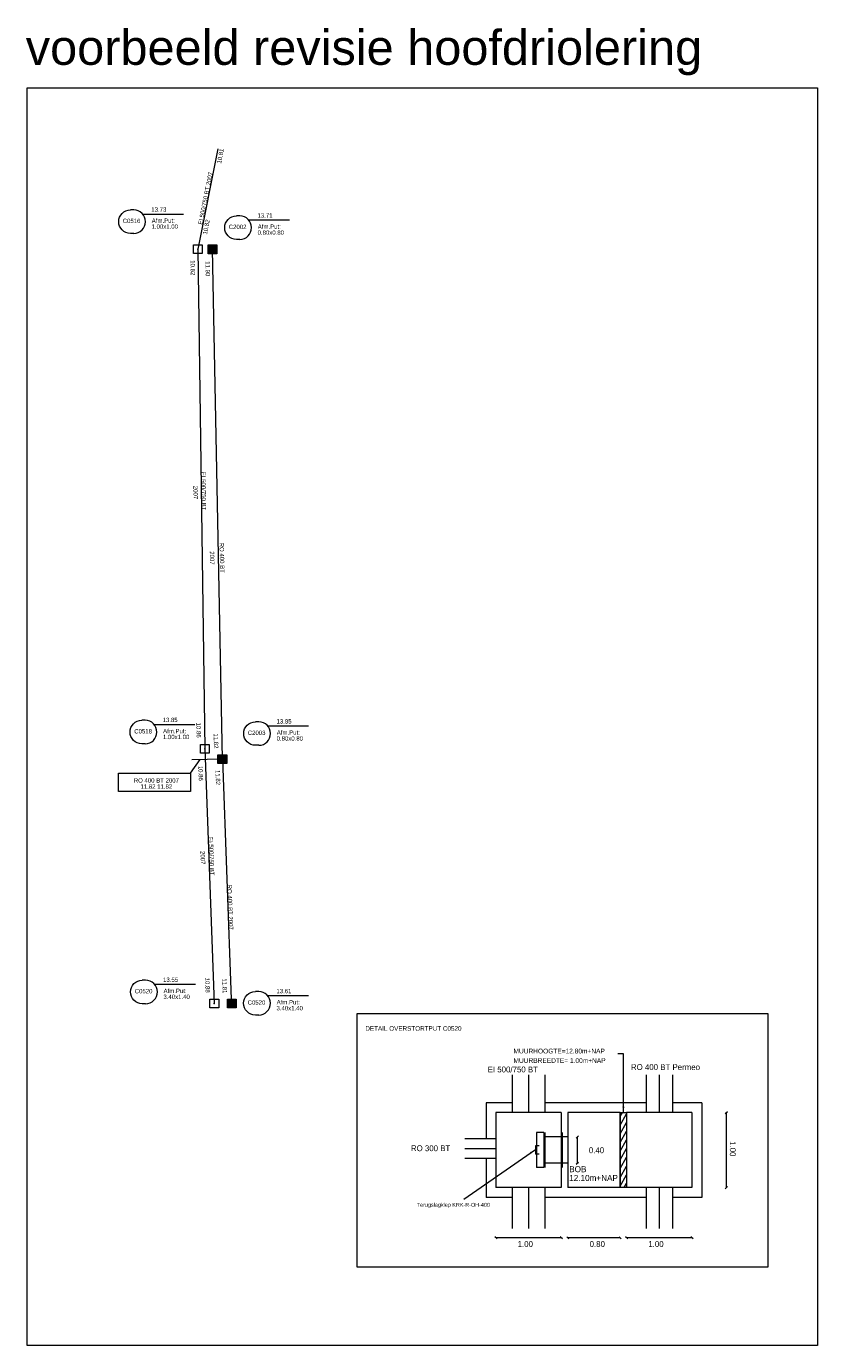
# Model space of a CAD drawing. Header units: metres. Extents: x 134035 to 140154, y 395174 to 396296.
# Tile 9 of 24: x 134699 to 134790, y 396145 to 396296. Entities that reach past the tile are written whole.
import ezdxf
from ezdxf.enums import TextEntityAlignment as Align

# ---------------------------------------------------------------- set-up
doc = ezdxf.new("R2010")
doc.units = ezdxf.units.M
doc.header["$MEASUREMENT"] = 0
doc.linetypes.add('DGN Style 3', pattern=[313.361748, 223.82982, -89.531928])
doc.linetypes.add('DGN Style 4', pattern=[358.351542, 179.063856, -89.531928, 0.22383, -89.531928])
for name, color, linetype, lineweight in [('Br-elem-constructie lijnen', 7, 'Continuous', 0), ('Br-put-dwa', 30, 'Continuous', 13), ('Br-put-rwa', 4, 'Continuous', 13), ('Br-streng-dwa', 30, 'DGN Style 3', 13), ('Br-streng-rwa', 4, 'Continuous', 13), ('Br-text-commentaarteksten', 7, 'Continuous', 0), ('Br-text-putlabel-dwa', 30, 'Continuous', 13), ('Br-text-putlabel-rwa', 4, 'Continuous', 13), ('Br-text-strenglabel dwa', 30, 'Continuous', 13), ('Br-text-strenglabel rwa', 4, 'Continuous', 13)]:
    doc.layers.add(name, color=color, linetype=linetype, lineweight=lineweight)
doc.styles.add('1.5mm', font='Arial.ttf', dxfattribs={"height": 0.0015})
doc.styles.add('Basisstijl', font='Arial.ttf', dxfattribs={"height": 0.001})
doc.styles.add('Style-ENGINEERING', font='ENGINEERING.shx')

# ---------------------------------------------------------------- blocks, each defined once
blk = doc.blocks.new('Br0-tekst-geg11')
at = {"layer": 'Br-text-putlabel-dwa', "color": 30}
for p, q in [((0.26, 1.28), (-0.12, 1.28)), ((0.26, -1.42), (-0.12, -1.42))]:
    blk.add_line(p, q, dxfattribs=at)
at = {"layer": 'Br-text-putlabel-dwa', "color": 30, "flags": 128}
blk.add_lwpolyline([(1.29, 0.81), (5.98, 0.81)], dxfattribs=at)
at = {"layer": 'Br-text-putlabel-dwa', "color": 30, "extrusion": (0, 0, -1)}
blk.add_arc((0.12, -0.07), 1.35, 270, 90, dxfattribs=at)
at = {"layer": 'Br-text-putlabel-dwa', "color": 30}
blk.add_arc((0.26, -0.07), 1.35, 270, 90, dxfattribs=at)
at = {"layer": 'Br-text-putlabel-dwa', "color": 30, "insert": (3.65, -0.21), "char_height": 0.5, "attachment_point": 8, "line_spacing_factor": 0.6, "style": 'Style-ENGINEERING'}
blk.add_mtext('Afm.Put:\\P', dxfattribs=at)
at = {"layer": 'Br-text-putlabel-dwa', "color": 30, "style": 'Style-ENGINEERING'}
for tag, p in [('Br0-tekst-geg11_4563', (3.13, 1.08)), ('Br0-tekst-geg11_4568', (0.03, -0.23)), ('Br0-tekst-geg11_4565', (3.82, -0.88))]:
    blk.add_attdef(tag, text='', height=0.5, dxfattribs=at).set_placement(p, align=Align.CENTER)
blk = doc.blocks.new('Br0-tekst-geg11_1')
at = {"layer": 'Br-text-putlabel-dwa', "color": 30, "lineweight": 13}
for p, q in [((0.26, 1.28), (-0.12, 1.28)), ((0.26, -1.42), (-0.12, -1.42))]:
    blk.add_line(p, q, dxfattribs=at)
at = {"layer": 'Br-text-putlabel-dwa', "color": 30, "lineweight": 13, "flags": 128}
blk.add_lwpolyline([(1.29, 0.81), (5.98, 0.81)], dxfattribs=at)
at = {"layer": 'Br-text-putlabel-dwa', "color": 30, "lineweight": 13, "extrusion": (0, 0, -1)}
blk.add_arc((0.12, -0.07), 1.35, 270, 90, dxfattribs=at)
at = {"layer": 'Br-text-putlabel-dwa', "color": 30, "lineweight": 13}
blk.add_arc((0.26, -0.07), 1.35, 270, 90, dxfattribs=at)
at = {"layer": 'Br-text-putlabel-dwa', "color": 30, "lineweight": 13, "insert": (3.65, -0.21), "char_height": 0.5, "attachment_point": 8, "line_spacing_factor": 0.6, "style": 'Style-ENGINEERING'}
blk.add_mtext('Afm.Put:\\P', dxfattribs=at)
at = {"layer": 'Br-text-putlabel-dwa', "color": 30, "lineweight": 13, "style": 'Style-ENGINEERING'}
for tag, p in [('Br0-tekst-geg11_1_4631', (3.14, 1.08)), ('Br0-tekst-geg11_1_4636', (0.01, -0.23)), ('Br0-tekst-geg11_1_4633', (3.82, -0.88))]:
    blk.add_attdef(tag, text='', height=0.5, dxfattribs=at).set_placement(p, align=Align.CENTER)
blk = doc.blocks.new('Br0-tekst-geg12')
at = {"layer": 'Br-text-putlabel-rwa', "color": 4}
for p, q in [((0.26, 1.28), (-0.12, 1.28)), ((0.26, -1.42), (-0.12, -1.42))]:
    blk.add_line(p, q, dxfattribs=at)
at = {"layer": 'Br-text-putlabel-rwa', "color": 4, "flags": 128}
blk.add_lwpolyline([(1.29, 0.81), (5.98, 0.81)], dxfattribs=at)
at = {"layer": 'Br-text-putlabel-rwa', "color": 4, "extrusion": (0, 0, -1)}
blk.add_arc((0.12, -0.07), 1.35, 270, 90, dxfattribs=at)
at = {"layer": 'Br-text-putlabel-rwa', "color": 4}
blk.add_arc((0.26, -0.07), 1.35, 270, 90, dxfattribs=at)
at = {"layer": 'Br-text-putlabel-rwa', "color": 4, "insert": (3.65, -0.21), "char_height": 0.5, "attachment_point": 8, "line_spacing_factor": 0.6, "style": 'Style-ENGINEERING'}
blk.add_mtext('Afm.Put:\\P', dxfattribs=at)
at = {"layer": 'Br-text-putlabel-rwa', "color": 4, "style": 'Style-ENGINEERING'}
for tag, p in [('Br0-tekst-geg12_4644', (3.16, 1.08)), ('Br0-tekst-geg12_4649', (0.01, -0.23)), ('Br0-tekst-geg12_4646', (3.82, -0.88))]:
    blk.add_attdef(tag, text='', height=0.5, dxfattribs=at).set_placement(p, align=Align.CENTER)
blk = doc.blocks.new('MTPL1')
at = {"layer": 'Br-text-commentaarteksten', "color": 7, "linetype": 'Continuous', "lineweight": 0}
blk.add_solid([(0, 0), (0.88, 0.16), (0.88, -0.14)], dxfattribs=at)
blk = doc.blocks.new('MAATPL')
at = {"layer": 'Br-elem-constructie lijnen', "linetype": 'Continuous', "lineweight": 0, "extrusion": (0, 0, -1)}
h = blk.add_hatch(color=7, dxfattribs=at)
edge = h.paths.add_edge_path()
edge.add_arc((0, 0), 0.13, 0, 360)
at = {"layer": 'Br-elem-constructie lijnen', "color": 7, "linetype": 'Continuous', "lineweight": 0}
blk.add_line((-0.35, -0.35), (0.33, 0.33), dxfattribs=at)
blk = doc.blocks.new('MAATPL_1')
at = {"layer": 'Br-elem-constructie lijnen', "linetype": 'Continuous', "lineweight": 0, "extrusion": (0, 0, -1)}
h = blk.add_hatch(color=7, dxfattribs=at)
edge = h.paths.add_edge_path()
edge.add_arc((0, 0), 0.13, 0, 360)
at = {"layer": 'Br-elem-constructie lijnen', "color": 7, "linetype": 'Continuous', "lineweight": 0}
blk.add_line((-0.35, -0.35), (0.33, 0.33), dxfattribs=at)
blk = doc.blocks.new('MTPL1_1')
at = {"layer": 'Br-elem-constructie lijnen', "color": 7, "linetype": 'Continuous', "lineweight": 0}
blk.add_solid([(0, 0), (0.88, 0.16), (0.88, -0.14)], dxfattribs=at)
blk = doc.blocks.new('IDWAV')
at = {"layer": 'Br-put-dwa', "flags": 128}
blk.add_lwpolyline([(-0.5, 0.5), (0.5, 0.5), (0.5, -0.5), (-0.5, -0.5), (-0.5, 0.5)], close=True, dxfattribs=at)
at = {"layer": 'Br-put-dwa'}
blk.add_point((0, 0), dxfattribs=at)
blk = doc.blocks.new('IRWAV')
at = {"layer": 'Br-put-rwa'}
for p, q in [((-0.4, -0.5), (-0.4, 0.5)), ((-0.3, -0.5), (-0.3, 0.5)), ((-0.2, -0.5), (-0.2, 0.5)), ((-0.1, -0.5), (-0.1, 0.5)), ((0, 0), (0, 0.5)), ((0, 0), (0, -0.5)), ((0.1, -0.5), (0.1, 0.5)), ((0.2, -0.5), (0.2, 0.5)), ((0.3, -0.5), (0.3, 0.5)), ((0.4, -0.5), (0.4, 0.5))]:
    blk.add_line(p, q, dxfattribs=at)
at = {"layer": 'Br-put-rwa', "flags": 128}
blk.add_lwpolyline([(-0.5, 0.5), (0.5, 0.5), (0.5, -0.5), (-0.5, -0.5), (-0.5, 0.5)], close=True, dxfattribs=at)
at = {"layer": 'Br-put-rwa'}
blk.add_point((0, 0), dxfattribs=at)

msp = doc.modelspace()

# ---------------------------------------------------------------- linework, layer by layer
at = {"layer": 'Br-elem-constructie lijnen'}
msp.add_line((134717.987, 396210.469), (134719.107, 396212.026), dxfattribs=at)
at = {"layer": 'Br-elem-constructie lijnen', "color": 7, "linetype": 'Continuous', "lineweight": 0}
for p, q in [((134754.946, 396175.86), (134754.946, 396171.523)), ((134758.696, 396175.86), (134758.696, 396171.523)), ((134770.321, 396175.86), (134770.321, 396171.523)), ((134773.321, 396175.86), (134773.321, 396171.523)), ((134754.946, 396172.648), (134751.946, 396172.648)), ((134751.946, 396172.648), (134751.946, 396168.528)), ((134770.321, 396172.648), (134758.696, 396172.648)), ((134776.696, 396172.648), (134773.321, 396172.648)), ((134776.696, 396172.648), (134776.696, 396161.773)), ((134753.071, 396171.523), (134753.071, 396162.898)), ((134760.571, 396171.523), (134753.071, 396171.523)), ((134760.571, 396171.523), (134760.571, 396162.898)), ((134761.321, 396171.523), (134761.321, 396162.898)), ((134767.321, 396171.523), (134761.321, 396171.523)), ((134767.321, 396171.523), (134767.321, 396162.898)), ((134768.071, 396171.523), (134768.071, 396162.898)), ((134775.571, 396171.523), (134768.071, 396171.523)), ((134775.571, 396171.523), (134775.571, 396162.898)), ((134779.53, 396162.898), (134779.53, 396171.523)), ((134749.507, 396168.528), (134753.071, 396168.528)), ((134758.571, 396169.211), (134757.721, 396169.211)), ((134757.721, 396169.211), (134757.721, 396165.211)), ((134758.571, 396169.211), (134758.571, 396165.211)), ((134758.671, 396169.211), (134758.671, 396165.211)), ((134761.321, 396168.711), (134758.671, 396168.711)), ((134760.571, 396169.211), (134760.571, 396165.211)), ((134760.671, 396169.211), (134760.671, 396165.211)), ((134762.424, 396165.711), (134762.424, 396168.711)), ((134757.612, 396167.219), (134749.391, 396161.531)), ((134757.612, 396167.694), (134757.612, 396166.743)), ((134758.031, 396167.694), (134757.612, 396167.694)), ((134758.031, 396166.743), (134757.612, 396166.743)), ((134749.507, 396166.278), (134753.071, 396166.278)), ((134751.946, 396166.278), (134751.946, 396161.773)), ((134758.571, 396165.211), (134757.721, 396165.211)), ((134761.321, 396165.711), (134758.671, 396165.711)), ((134760.571, 396162.898), (134753.071, 396162.898)), ((134754.946, 396162.898), (134754.946, 396158.217)), ((134758.696, 396162.898), (134758.696, 396158.217)), ((134767.321, 396162.898), (134761.321, 396162.898)), ((134775.571, 396162.898), (134768.071, 396162.898)), ((134770.321, 396162.898), (134770.321, 396158.217)), ((134773.321, 396162.898), (134773.321, 396158.217)), ((134754.946, 396161.773), (134751.946, 396161.773)), ((134770.321, 396161.773), (134758.696, 396161.773)), ((134776.696, 396161.773), (134773.321, 396161.773)), ((134760.571, 396157.132), (134753.071, 396157.132)), ((134767.321, 396157.132), (134761.321, 396157.132)), ((134775.571, 396157.132), (134768.071, 396157.132))]:
    msp.add_line(p, q, dxfattribs=at)
at = {"layer": 'Br-elem-constructie lijnen', "color": 7, "linetype": 'DGN Style 4', "lineweight": 0}
for p, q in [((134756.821, 396175.86), (134756.821, 396171.523)), ((134771.821, 396175.86), (134771.821, 396171.523)), ((134749.507, 396167.403), (134753.071, 396167.403)), ((134756.821, 396162.898), (134756.821, 396158.217)), ((134771.821, 396162.898), (134771.821, 396158.217))]:
    msp.add_line(p, q, dxfattribs=at)
at = {"layer": 'Br-elem-constructie lijnen', "color": 7, "lineweight": 0}
for p, q in [((134767.321, 396171.078), (134767.577, 396171.523)), ((134767.321, 396170.078), (134768.071, 396171.377)), ((134767.321, 396169.078), (134768.071, 396170.377)), ((134767.321, 396168.078), (134768.071, 396169.377)), ((134767.321, 396167.078), (134768.071, 396168.377)), ((134767.321, 396166.078), (134768.071, 396167.377)), ((134767.321, 396165.078), (134768.071, 396166.377)), ((134767.321, 396164.078), (134768.071, 396165.377)), ((134767.321, 396163.078), (134768.071, 396164.377)), ((134767.794, 396162.898), (134768.071, 396163.377))]:
    msp.add_line(p, q, dxfattribs=at)
at = {"layer": 'Br-elem-constructie lijnen', "flags": 128}
for points in [[(134699.241, 396289.122), (134789.994, 396289.122), (134789.994, 396144.762), (134699.241, 396144.762), (134699.241, 396289.122)], [(134709.74, 396210.469), (134717.987, 396210.469), (134717.987, 396208.365), (134709.74, 396208.365), (134709.74, 396210.469)]]:
    msp.add_lwpolyline(points, close=True, dxfattribs=at)
at = {"layer": 'Br-elem-constructie lijnen', "color": 7, "lineweight": 0, "flags": 128}
for points in [[(134784.312, 396182.86), (134737.084, 396182.86), (134737.084, 396153.822), (134784.312, 396153.822), (134784.312, 396182.86)], [(134767.321, 396171.523), (134768.071, 396171.523), (134768.071, 396162.898), (134767.321, 396162.898), (134767.321, 396171.523)]]:
    msp.add_lwpolyline(points, close=True, dxfattribs=at)
msp.add_lwpolyline([(134767.696, 396171.523), (134767.696, 396178.241), (134767.045, 396178.241)], dxfattribs=at)
at = {"layer": 'Br-streng-dwa', "flags": 128}
for points in [[(134721.146, 396282.139), (134718.846, 396270.611)], [(134718.846, 396270.611), (134719.64, 396213.26)], [(134719.64, 396213.26), (134720.737, 396184.047)]]:
    msp.add_lwpolyline(points, dxfattribs=at)
at = {"layer": 'Br-streng-rwa', "flags": 128}
for points in [[(134721.658, 396212.079), (134720.537, 396270.603)], [(134721.658, 396212.079), (134718.152, 396212.006)], [(134721.658, 396212.079), (134722.686, 396184.548)]]:
    msp.add_lwpolyline(points, dxfattribs=at)

# ---------------------------------------------------------------- block references
at = {"layer": 'Br-elem-constructie lijnen', "color": 7, "linetype": 'Continuous', "lineweight": 0, "extrusion": (0, 0, -1)}
for name, p, xscale, yscale, zscale, rotation in [('MTPL1_1', (-134767.696, 396171.523), 0.7500389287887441, 0.7500389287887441, 0.7500389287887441, 89.53257721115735), ('MAATPL', (-134779.531, 396171.523), 0.375, 0.375, 0.375, 90), ('MAATPL', (-134762.424, 396168.71), 0.375, 0.375, 0.375, 90), ('MAATPL', (-134762.424, 396165.71), 0.375, 0.375, 0.375, 90), ('MAATPL', (-134779.531, 396162.898), 0.375, 0.375, 0.375, 90)]:
    msp.add_blockref(name, p, dxfattribs=dict(at, xscale=xscale, yscale=yscale, zscale=zscale, rotation=rotation))
at = {"layer": 'Br-elem-constructie lijnen', "color": 7, "linetype": 'Continuous', "lineweight": 0, "extrusion": (0, 0, -1), "xscale": 0.375, "yscale": 0.375, "zscale": 0.375}
for p in [(-134753.071, 396157.132), (-134760.565, 396157.132), (-134761.319, 396157.132), (-134767.319, 396157.132), (-134768.071, 396157.132), (-134775.565, 396157.132)]:
    msp.add_blockref('MAATPL_1', p, dxfattribs=at)
at = {"layer": 'Br-put-dwa'}
for p in [(134718.846, 396270.611), (134719.64, 396213.26), (134720.737, 396184.047)]:
    msp.add_blockref('IDWAV', p, dxfattribs=at)
at = {"layer": 'Br-put-rwa'}
for p in [(134720.537, 396270.603), (134721.658, 396212.079), (134722.741, 396184.048)]:
    msp.add_blockref('IRWAV', p, dxfattribs=at)
at = {"layer": 'Br-text-commentaarteksten', "color": 7, "linetype": 'Continuous', "lineweight": 0, "extrusion": (0, 0, -1), "xscale": 0.7500389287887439, "yscale": 0.7500389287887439, "zscale": 0.7500389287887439, "rotation": 328.8191552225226}
msp.add_blockref('MTPL1', (-134757.612, 396167.219), dxfattribs=at)
at = {"layer": 'Br-text-putlabel-dwa', "color": 30, "lineweight": 13}
msp.add_blockref('Br0-tekst-geg11_1', (134711.229, 396273.846), dxfattribs=at).add_auto_attribs({'Br0-tekst-geg11_1_4631': '13.73', 'Br0-tekst-geg11_1_4633': '1.00x1.00', 'Br0-tekst-geg11_1_4636': 'C0516'})
at = {"layer": 'Br-text-putlabel-dwa', "color": 30}
for p, values in [((134712.535, 396215.259), {'Br0-tekst-geg11_4563': '13.85', 'Br0-tekst-geg11_4565': '1.00x1.00', 'Br0-tekst-geg11_4568': 'C0518'}), ((134712.588, 396185.432), {'Br0-tekst-geg11_4563': '13.55', 'Br0-tekst-geg11_4565': '3.40x1.40', 'Br0-tekst-geg11_4568': 'C0520'})]:
    msp.add_blockref('Br0-tekst-geg11', p, dxfattribs=at).add_auto_attribs(values)
at = {"layer": 'Br-text-putlabel-rwa', "color": 4}
for p, values in [((134723.401, 396273.159), {'Br0-tekst-geg12_4644': '13.71', 'Br0-tekst-geg12_4646': '0.80x0.80', 'Br0-tekst-geg12_4649': 'C2002'}), ((134725.584, 396215.092), {'Br0-tekst-geg12_4644': '13.85', 'Br0-tekst-geg12_4646': '0.80x0.80', 'Br0-tekst-geg12_4649': 'C2003'}), ((134725.569, 396184.13), {'Br0-tekst-geg12_4644': '13.61', 'Br0-tekst-geg12_4646': '3.40x1.40', 'Br0-tekst-geg12_4649': 'C0520'})]:
    msp.add_blockref('Br0-tekst-geg12', p, dxfattribs=at).add_auto_attribs(values)

# ---------------------------------------------------------------- texts
at = {"layer": 'Br-text-commentaarteksten', "color": 7, "style": '1.5mm'}
msp.add_text('voorbeeld revisie hoofdriolering', height=4, dxfattribs=at).set_placement((134699.092, 396291.779))
at = {"layer": 'Br-text-commentaarteksten', "color": 7, "linetype": 'Continuous', "lineweight": 0, "style": 'Style-ENGINEERING'}
for s, height, p in [('DETAIL OVERSTORTPUT C0520', 0.525, (134738.077, 396181.432)), ('EI 500/750 BT', 0.675, (134752.118, 396176.797)), ('RO 400 BT Permeo', 0.675, (134768.564, 396177.068)), ('RO 300 BT', 0.675, (134743.307, 396167.758))]:
    msp.add_text(s, height=height, dxfattribs=at).set_placement(p, align=Align.TOP_LEFT)
msp.add_text('1.00', height=0.675, rotation=270, dxfattribs=at).set_placement((134780.594, 396166.476), align=Align.TOP_RIGHT)
for s, height, p in [('0.40', 0.675, (134765.488, 396167.525)), ('Terugslagklep KRK-R-OH-400', 0.45, (134752.377, 396161.149)), ('1.00', 0.675, (134757.312, 396156.76)), ('0.80', 0.675, (134765.576, 396156.76)), ('1.00', 0.675, (134772.312, 396156.76))]:
    msp.add_text(s, height=height, dxfattribs=at).set_placement(p, align=Align.TOP_RIGHT)
for s, insert, char_height, attachment_point, line_spacing_factor in [('MUURHOOGTE=12.80m+NAP\\PMUURBREEDTE= 1.00m+NAP\\P', (134755.082, 396177.199), 0.54675, 7, 1.2), ('BOB \\P12.10m+NAP', (134761.477, 396165.368), 0.7, 1, 0.86543)]:
    msp.add_mtext(s, dxfattribs=dict(at, insert=insert, char_height=char_height, attachment_point=attachment_point, line_spacing_factor=line_spacing_factor))
at = {"layer": 'Br-text-strenglabel dwa', "char_height": 0.5, "line_spacing_factor": 0.6, "style": 'Basisstijl'}
for s, insert, attachment_point, rotation in [('\\FENGINEERING;10.81', (134721.195, 396281.361), 2, 78.71714), ('\\FENGINEERING;EI 500/750 BT 2007', (134719.97, 396276.415), 8, 78.71714), ('\\FENGINEERING;10.82', (134719.57, 396273.216), 2, 78.71714), ('\\FENGINEERING;10.82', (134718.015, 396268.487), 8, 270.79293), ('\\FENGINEERING;EI 500/750 BT', (134719.264, 396242.858), 8, 270.79293), ('\\FENGINEERING;2007', (134718.338, 396242.688), 8, 270.79293), ('\\FENGINEERING;10.86', (134718.687, 396215.408), 8, 270.79293), ('\\FENGINEERING;10.86', (134718.923, 396210.449), 8, 272.15109), ('\\FENGINEERING;EI 500/750 BT', (134720.152, 396200.923), 8, 272.15109), ('\\FENGINEERING;2007', (134719.164, 396200.755), 8, 272.15109), ('\\FENGINEERING;10.88', (134719.707, 396186.129), 8, 272.15109)]:
    msp.add_mtext(s, dxfattribs=dict(at, insert=insert, attachment_point=attachment_point, rotation=rotation))
at = {"layer": 'Br-text-strenglabel rwa', "char_height": 0.5, "attachment_point": 8, "line_spacing_factor": 0.6, "style": 'Basisstijl'}
for s, insert, rotation in [('\\FENGINEERING;11.90', (134719.734, 396268.367), 271.09734), ('\\FENGINEERING;RO 400 BT', (134721.362, 396235.192), 271.09734), ('\\FENGINEERING;2007', (134720.227, 396235.171), 271.09734), ('\\FENGINEERING;11.82', (134720.674, 396214.168), 271.09734), ('\\FENGINEERING;11.82', (134720.896, 396209.965), 272.13852), ('\\FENGINEERING;RO 400 BT 2007', (134722.311, 396195.069), 272.13852), ('\\FENGINEERING;11.81', (134721.674, 396186.049), 272.13852)]:
    msp.add_mtext(s, dxfattribs=dict(at, insert=insert, rotation=rotation))
at = {"layer": 'Br-text-strenglabel rwa', "insert": (134714.084, 396208.681), "char_height": 0.5, "attachment_point": 8, "line_spacing_factor": 0.84, "style": 'Basisstijl'}
msp.add_mtext('\\FENGINEERING;RO 400 BT 2007\\P11.82 11.82', dxfattribs=at)

doc.saveas('drawing.dxf')
